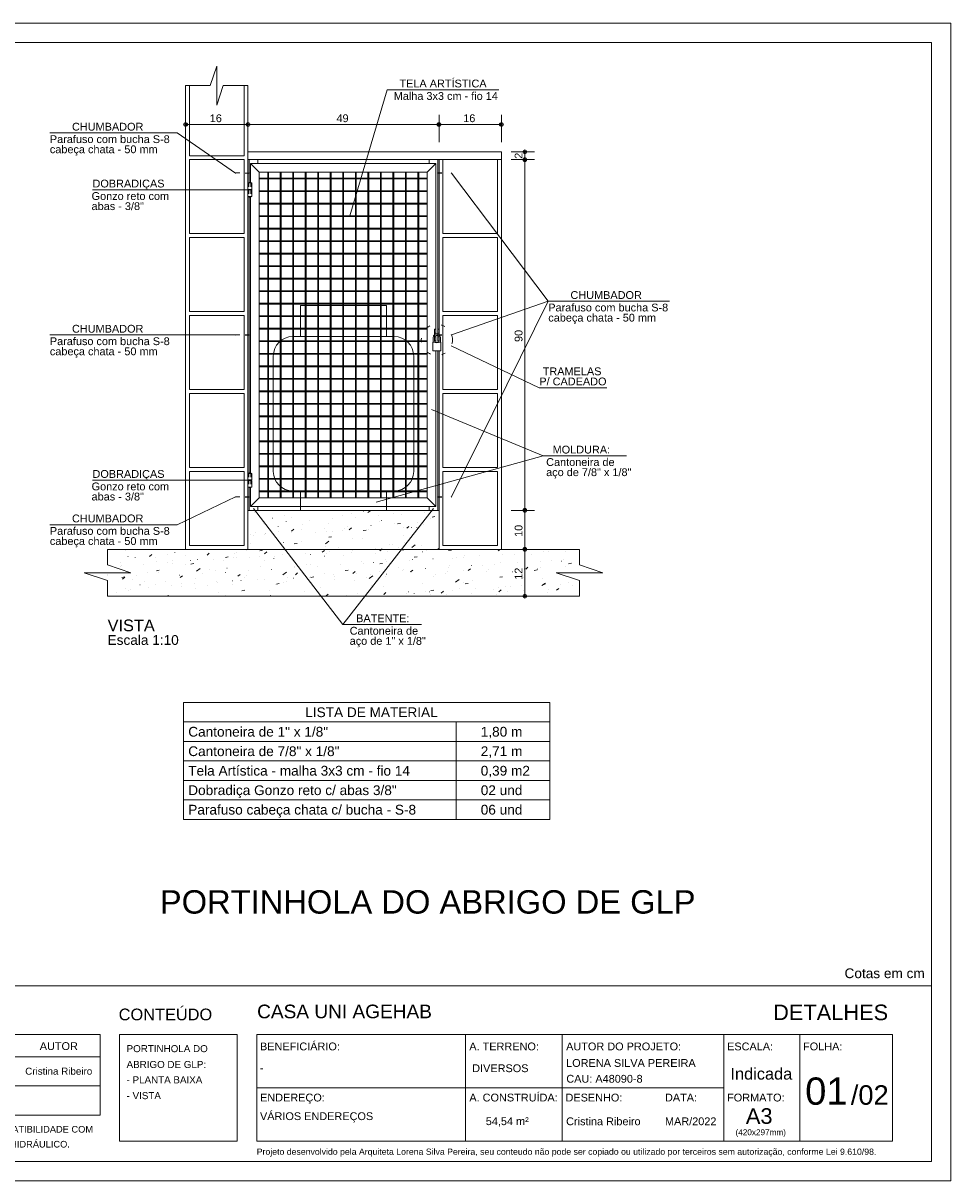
# Model space of a CAD drawing. Header units: millimetres. Extents: x 0 to 92, y 0 to 29.7.
# Tile 3 of 8: x 18.2 to 42, y 0 to 29.7. Entities that reach past the tile are written whole.
import ezdxf

# ---------------------------------------------------------------- set-up
doc = ezdxf.new("R2010")
doc.units = ezdxf.units.MM
for name, pattern in [('ESTILO_TQS_0001', [1, 0.7, -0.3]), ('ESTILO_TQS_0002', [0.4, 0.1, -0.3]), ('ESTILO_TQS_0004', [2, 0.5, -0.4, 0.1, -0.4, 0.1, -0.5])]:
    doc.linetypes.add(name, pattern=pattern)
doc.layers.get('0').update_dxf_attribs({"lineweight": 9})
for name, color, linetype, lineweight in [('201', 1, 'ESTILO_TQS_0001', 20), ('204', 7, 'Continuous', 20), ('205', 160, 'ESTILO_TQS_0004', 70), ('210', 8, 'ESTILO_TQS_0002', 9), ('221', 82, 'Continuous', 13), ('222', 160, 'Continuous', 60), ('229', 8, 'Continuous', 9), ('7', 9, 'Continuous', 5)]:
    doc.layers.add(name, color=color, linetype=linetype, lineweight=lineweight)
doc.styles.add('TQS_ARIAL', font='arial.ttf')

msp = doc.modelspace()

# ---------------------------------------------------------------- linework, layer by layer
at = {"linetype": 'Continuous'}
for p, q in [((22.67529, 28.1), (22.37529, 28.1)), ((22.37529, 16.2), (22.37529, 28.1)), ((23.67529, 28.1), (23.97529, 28.1)), ((23.97529, 26.4), (30.47529, 26.4)), ((23.97529, 26.2), (30.47529, 26.2)), ((28.87529, 26.2), (28.87529, 21.85)), ((28.87529, 26.2), (28.87529, 21.85)), ((30.47529, 26.4), (30.47529, 26.2)), ((30.47529, 26.2), (30.47529, 16.2)), ((28.87529, 21.29), (28.87529, 16.2)), ((28.87529, 21.29), (28.87529, 17.2)), ((23.97529, 17.2), (28.87529, 17.2)), ((32.47529, 16.2), (20.37529, 16.2)), ((20.37529, 15), (32.47529, 15)), ((22.318655, 12.271608), (31.718655, 12.271608)), ((22.318655, 12.271608), (22.318655, 9.271608)), ((31.718655, 12.271608), (31.718655, 9.271608)), ((22.318655, 11.771608), (31.718655, 11.771608)), ((29.318655, 11.771608), (29.318655, 9.271608)), ((22.318655, 11.271608), (31.718655, 11.271608)), ((22.318655, 10.771608), (31.718655, 10.771608)), ((22.318655, 10.271608), (31.718655, 10.271608)), ((22.318655, 10.271608), (28.56575, 10.271608)), ((22.318655, 9.771608), (31.718655, 9.771608)), ((22.318655, 9.271608), (31.718655, 9.271608))]:
    msp.add_line(p, q, dxfattribs=at)
msp.add_line((23.97529, 16.2), (23.97529, 28.1))
for points in [[(23.67529, 28.1), (23.341956, 28.1), (23.17529, 27.6), (23.17529, 28.6), (23.008623, 28.1), (22.67529, 28.1)], [(20.37529, 16.2), (20.37529, 15.799999), (20.97529, 15.6), (19.77529, 15.6), (20.37529, 15.4), (20.37529, 15)], [(32.47529, 16.2), (32.47529, 15.799999), (33.07529, 15.6), (31.87529, 15.6), (32.47529, 15.4), (32.47529, 15)]]:
    msp.add_lwpolyline(points, dxfattribs=at)
at = {"layer": '201', "linetype": 'Continuous'}
msp.add_line((1, 5), (41.5, 5), dxfattribs=at)
for points in [[(0, 0), (42, 0), (42, 29.7), (0, 29.7), (0, 0)], [(1, 29.2), (41.5, 29.2), (41.5, 5), (1, 5), (1, 29.2)], [(1, 0.5), (41.5, 0.5), (41.5, 29.2), (1, 29.2), (1, 0.5)]]:
    msp.add_lwpolyline(points, dxfattribs=at)
at = {"layer": '204', "linetype": 'Continuous'}
for p, q in [((10.182245, 3.7523), (20.183732, 3.7523)), ((20.183732, 3.7523), (20.183732, 1.687667)), ((20.683732, 3.7523), (23.7, 3.7523)), ((20.683732, 1.021476), (20.683732, 3.7523)), ((23.7, 3.7523), (23.7, 1.021476)), ((24.2, 3.7523), (40.5, 3.7523)), ((24.2, 1.021476), (24.2, 3.7523)), ((29.550147, 1.021476), (29.550147, 3.7523)), ((32.033243, 3.7523), (32.033243, 1.021476)), ((36.177056, 1.021476), (36.177056, 3.7523)), ((38.127218, 1.021476), (38.127218, 3.7523)), ((40.5, 1.021476), (40.5, 3.7523)), ((10.182245, 3.181736), (20.183732, 3.181736)), ((10.182245, 2.434702), (20.183732, 2.434702)), ((24.2, 2.386888), (36.177056, 2.386888)), ((20.183732, 1.687667), (10.182245, 1.687667)), ((23.7, 1.021476), (20.683732, 1.021476)), ((24.2, 1.021476), (40.5, 1.021476))]:
    msp.add_line(p, q, dxfattribs=at)
at = {"layer": '210', "linetype": 'ESTILO_TQS_0002'}
for p, q in [((23.653485, 25.855), (23.663283, 25.860657)), ((24.00704, 25.855), (23.653485, 25.855)), ((23.653485, 25.855), (23.663283, 25.849343)), ((23.663283, 25.860657), (24.00704, 25.860657)), ((24.00704, 25.849343), (23.663283, 25.849343)), ((28.84354, 25.860657), (29.187297, 25.860657)), ((28.84354, 25.855), (29.197095, 25.855)), ((28.84354, 25.849343), (29.187297, 25.849343)), ((29.187297, 25.860657), (29.197095, 25.855)), ((29.187297, 25.849343), (29.197095, 25.855)), ((24.00029, 25.6), (24.00029, 25.43)), ((24.05029, 25.6), (24.05029, 25.43)), ((24.00029, 25.42), (24.00029, 25.25)), ((24.05029, 25.42), (24.05029, 25.25)), ((23.653485, 21.7), (23.663283, 21.705657)), ((24.00704, 21.7), (23.653485, 21.7)), ((23.653485, 21.7), (23.663283, 21.694343)), ((23.663283, 21.705657), (24.00704, 21.705657)), ((24.00704, 21.694343), (23.663283, 21.694343)), ((28.84354, 21.705657), (29.187297, 21.705657)), ((28.84354, 21.7), (29.197095, 21.7)), ((28.84354, 21.694343), (29.187297, 21.694343)), ((29.187297, 21.705657), (29.197095, 21.7)), ((29.187297, 21.694343), (29.197095, 21.7)), ((24.00029, 18.15), (24.00029, 17.98)), ((24.05029, 18.15), (24.05029, 17.98)), ((24.00029, 17.97), (24.00029, 17.8)), ((24.05029, 17.97), (24.05029, 17.8)), ((23.653485, 17.545), (23.663283, 17.550657)), ((24.00704, 17.545), (23.653485, 17.545)), ((23.653485, 17.545), (23.663283, 17.539343)), ((23.663283, 17.550657), (24.00704, 17.550657)), ((24.00704, 17.539343), (23.663283, 17.539343)), ((28.84354, 17.550657), (29.187297, 17.550657)), ((28.84354, 17.545), (29.197095, 17.545)), ((28.84354, 17.539343), (29.187297, 17.539343)), ((29.187297, 17.550657), (29.197095, 17.545)), ((29.187297, 17.539343), (29.197095, 17.545))]:
    msp.add_line(p, q, dxfattribs=at)
msp.add_circle((28.820168, 21.573955), 0.4, dxfattribs=at)
at = {"layer": '221', "linetype": 'Continuous'}
for p, q in [((26.58954, 24.76), (27.547726, 27.991426)), ((27.547726, 27.991426), (30.412851, 27.991426)), ((28.87529, 26.65), (28.87529, 27.35)), ((30.47529, 26.65), (30.47529, 27.35)), ((22.37529, 27.1), (23.97529, 27.1)), ((23.97529, 27.1), (28.87529, 27.1)), ((28.87529, 27.1), (30.47529, 27.1)), ((18.894525, 26.883529), (22.159604, 26.883529)), ((23.653485, 25.855), (22.159604, 26.883529)), ((30.72529, 26.4), (31.32529, 26.4)), ((30.72529, 26.2), (31.32529, 26.2)), ((31.07529, 26.2), (31.07529, 26.4)), ((31.07529, 17.2), (31.07529, 26.2)), ((29.197095, 25.855), (31.677013, 22.564553)), ((19.987925, 25.425), (24.02529, 25.425)), ((31.677013, 22.564553), (29.197095, 21.7)), ((29.197095, 17.545), (31.677013, 22.564553)), ((31.677013, 22.564553), (34.788048, 22.564553)), ((18.894525, 21.7), (23.653485, 21.7)), ((29.188919, 21.418963), (31.446798, 20.347716)), ((31.446798, 20.347716), (33.175513, 20.347716)), ((28.682415, 19.788555), (31.548989, 18.59984)), ((31.548989, 18.59984), (27.260584, 17.411125)), ((31.548989, 18.59984), (33.68634, 18.59984)), ((19.987925, 17.975), (24.02529, 17.975)), ((22.159604, 16.833458), (23.653485, 17.545)), ((24.118165, 17.25), (26.404766, 14.271939)), ((26.404766, 14.271939), (28.732415, 17.25)), ((30.72529, 17.2), (31.32529, 17.2)), ((31.07529, 16.2), (31.07529, 17.2)), ((18.894525, 16.833458), (22.159604, 16.833458)), ((31.07529, 15), (31.07529, 16.2)), ((28.427321, 14.271939), (26.404766, 14.271939))]:
    msp.add_line(p, q, dxfattribs=at)
for centre, radius in [((22.37529, 27.1), 0.0496), ((22.37529, 27.1), 0.0248), ((23.97529, 27.1), 0.0496), ((23.97529, 27.1), 0.0496), ((23.97529, 27.1), 0.0248), ((23.97529, 27.1), 0.0248), ((28.87529, 27.1), 0.0496), ((28.87529, 27.1), 0.0496), ((28.87529, 27.1), 0.0248), ((28.87529, 27.1), 0.0248), ((30.47529, 27.1), 0.0496), ((30.47529, 27.1), 0.0248), ((31.07529, 26.4), 0.0496), ((31.07529, 26.2), 0.0496), ((31.07529, 26.2), 0.0496), ((31.07529, 26.4), 0.0248), ((31.07529, 26.2), 0.0248), ((31.07529, 26.2), 0.0248), ((31.07529, 17.2), 0.0496), ((31.07529, 17.2), 0.0496), ((31.07529, 17.2), 0.0248), ((31.07529, 17.2), 0.0248), ((31.07529, 16.2), 0.0496), ((31.07529, 16.2), 0.0496), ((31.07529, 16.2), 0.0248), ((31.07529, 16.2), 0.0248), ((31.07529, 15), 0.0496), ((31.07529, 15), 0.0248)]:
    msp.add_circle(centre, radius, dxfattribs=at)
at = {"layer": '229', "linetype": 'Continuous'}
for p, q in [((23.97529, 26.2), (23.97529, 17.2)), ((24.00704, 26.2), (24.00704, 25.61)), ((24.22929, 26.2), (24.22929, 26.1)), ((28.62129, 26.2), (28.62129, 26.1)), ((28.84354, 26.2), (28.84354, 21.55)), ((28.79354, 26.1), (24.04354, 26.1)), ((24.04354, 26.1), (24.26579, 25.87775)), ((24.04354, 26.1), (24.04354, 25.61)), ((24.26579, 25.87775), (24.26579, 17.52225)), ((28.57129, 25.87775), (24.26579, 25.87775)), ((24.48204, 25.87775), (24.48204, 17.52225)), ((24.50304, 25.87775), (24.50304, 17.52225)), ((24.80304, 25.87775), (24.80304, 17.52225)), ((24.82404, 25.87775), (24.82404, 17.52225)), ((25.12404, 25.87775), (25.12404, 17.52225)), ((25.14504, 25.87775), (25.14504, 17.52225)), ((25.44504, 25.87775), (25.44504, 17.52225)), ((25.46604, 25.87775), (25.46604, 17.52225)), ((25.76604, 25.87775), (25.76604, 17.52225)), ((25.78704, 25.87775), (25.78704, 17.52225)), ((26.08704, 25.87775), (26.08704, 17.52225)), ((26.10804, 25.87775), (26.10804, 17.52225)), ((26.40804, 25.87775), (26.40804, 17.52225)), ((26.42904, 25.87775), (26.42904, 17.52225)), ((26.72904, 25.87775), (26.72904, 17.52225)), ((26.75004, 25.87775), (26.75004, 17.52225)), ((27.05004, 25.87775), (27.05004, 17.52225)), ((27.07104, 25.87775), (27.07104, 17.52225)), ((27.37104, 25.87775), (27.37104, 17.52225)), ((27.39204, 25.87775), (27.39204, 17.52225)), ((27.69204, 25.87775), (27.69204, 17.52225)), ((27.71304, 25.87775), (27.71304, 17.52225)), ((28.01304, 25.87775), (28.01304, 17.52225)), ((28.03404, 25.87775), (28.03404, 17.52225)), ((28.33404, 25.87775), (28.33404, 17.52225)), ((28.35504, 25.87775), (28.35504, 17.52225)), ((28.57129, 25.87775), (28.79354, 26.1)), ((28.57129, 25.87775), (28.57129, 17.52225)), ((28.79354, 26.1), (28.79354, 21.55)), ((24.07529, 25.6), (23.97529, 25.6)), ((23.97529, 25.6), (23.97529, 25.43)), ((24.00029, 25.61), (24.00029, 25.6)), ((24.00029, 25.61), (24.05029, 25.61)), ((24.05029, 25.61), (24.05029, 25.6)), ((24.07529, 25.6), (24.07529, 25.43)), ((24.26579, 25.723), (28.57129, 25.723)), ((24.26579, 25.702), (28.57129, 25.702)), ((23.97529, 25.43), (24.07529, 25.43)), ((24.07529, 25.42), (23.97529, 25.42)), ((23.97529, 25.42), (23.97529, 25.25)), ((24.07529, 25.25), (23.97529, 25.25)), ((24.00029, 25.43), (24.00029, 25.42)), ((24.00029, 25.25), (24.00029, 25.24)), ((24.05029, 25.43), (24.05029, 25.42)), ((24.05029, 25.25), (24.05029, 25.24)), ((24.07529, 25.42), (24.07529, 25.25)), ((24.26579, 25.402), (28.57129, 25.402)), ((24.26579, 25.381), (28.57129, 25.381)), ((24.00029, 25.24), (24.05029, 25.24)), ((24.00704, 25.24), (24.00704, 18.16)), ((24.04354, 25.24), (24.04354, 18.16)), ((24.26579, 25.081), (28.57129, 25.081)), ((24.26579, 25.06), (28.57129, 25.06)), ((24.26579, 24.76), (28.57129, 24.76)), ((24.26579, 24.739), (28.57129, 24.739)), ((24.26579, 24.439), (28.57129, 24.439)), ((24.26579, 24.418), (28.57129, 24.418)), ((24.26579, 24.118), (28.57129, 24.118)), ((24.26579, 24.097), (28.57129, 24.097)), ((24.26579, 23.797), (28.57129, 23.797)), ((24.26579, 23.776), (28.57129, 23.776)), ((24.26579, 23.476), (28.57129, 23.476)), ((24.26579, 23.455), (28.57129, 23.455)), ((24.26579, 23.155), (28.57129, 23.155)), ((24.26579, 23.134), (28.57129, 23.134)), ((24.26579, 22.834), (28.57129, 22.834)), ((24.26579, 22.813), (28.57129, 22.813)), ((24.26579, 22.513), (28.57129, 22.513)), ((24.26579, 22.492), (28.57129, 22.492)), ((24.26579, 22.192), (28.57129, 22.192)), ((24.26579, 22.171), (28.57129, 22.171)), ((24.26579, 21.871), (28.57129, 21.871)), ((24.26579, 21.85), (28.57129, 21.85)), ((24.26579, 21.55), (28.57129, 21.55)), ((24.26579, 21.529), (28.57129, 21.529)), ((28.72854, 21.52), (28.72854, 21.64)), ((28.76854, 21.55), (28.76854, 21.52)), ((28.86854, 21.55), (28.86854, 21.52)), ((28.90854, 21.52), (28.90854, 21.64)), ((24.26579, 21.229), (28.57129, 21.229)), ((24.26579, 21.208), (28.57129, 21.208)), ((28.79354, 21.29), (28.79354, 17.3)), ((28.84354, 21.29), (28.84354, 17.2)), ((24.26579, 20.908), (28.57129, 20.908)), ((24.26579, 20.887), (28.57129, 20.887)), ((24.26579, 20.587), (28.57129, 20.587)), ((24.26579, 20.566), (28.57129, 20.566)), ((24.26579, 20.266), (28.57129, 20.266)), ((24.26579, 20.245), (28.57129, 20.245)), ((24.26579, 19.945), (28.57129, 19.945)), ((24.26579, 19.924), (28.57129, 19.924)), ((24.26579, 19.624), (28.57129, 19.624)), ((24.26579, 19.603), (28.57129, 19.603)), ((24.26579, 19.303), (28.57129, 19.303)), ((24.26579, 19.282), (28.57129, 19.282)), ((24.26579, 18.982), (28.57129, 18.982)), ((24.26579, 18.961), (28.57129, 18.961)), ((24.26579, 18.661), (28.57129, 18.661)), ((24.26579, 18.64), (28.57129, 18.64)), ((24.07529, 18.15), (23.97529, 18.15)), ((23.97529, 18.15), (23.97529, 17.98)), ((24.00029, 18.16), (24.00029, 18.15)), ((24.00029, 18.16), (24.05029, 18.16)), ((24.05029, 18.16), (24.05029, 18.15)), ((24.07529, 18.15), (24.07529, 17.98)), ((24.26579, 18.34), (28.57129, 18.34)), ((24.26579, 18.319), (28.57129, 18.319)), ((23.97529, 17.98), (24.07529, 17.98)), ((24.07529, 17.97), (23.97529, 17.97)), ((23.97529, 17.97), (23.97529, 17.8)), ((24.00029, 17.98), (24.00029, 17.97)), ((24.05029, 17.98), (24.05029, 17.97)), ((24.07529, 17.97), (24.07529, 17.8)), ((24.26579, 18.019), (28.57129, 18.019)), ((24.26579, 17.998), (28.57129, 17.998)), ((24.07529, 17.8), (23.97529, 17.8)), ((24.00029, 17.8), (24.00029, 17.79)), ((24.00029, 17.79), (24.05029, 17.79)), ((24.00704, 17.79), (24.00704, 17.2)), ((24.04354, 17.79), (24.04354, 17.3)), ((24.05029, 17.8), (24.05029, 17.79)), ((24.26579, 17.698), (28.57129, 17.698)), ((24.26579, 17.677), (28.57129, 17.677)), ((24.26579, 17.52225), (24.04354, 17.3)), ((24.04354, 17.3), (28.79354, 17.3)), ((24.22929, 17.3), (24.22929, 17.2)), ((24.26579, 17.52225), (28.57129, 17.52225)), ((28.57129, 17.52225), (28.79354, 17.3)), ((28.62129, 17.3), (28.62129, 17.2))]:
    msp.add_line(p, q, dxfattribs=at)
at = {"layer": '229', "linetype": 'ESTILO_TQS_0002'}
for p, q in [((28.76179, 21.75), (28.79354, 21.75)), ((28.84354, 21.75), (28.87529, 21.75)), ((28.76179, 21.65), (28.79354, 21.65)), ((28.84354, 21.65), (28.87529, 21.65))]:
    msp.add_line(p, q, dxfattribs=at)
at = {"layer": '229', "linetype": 'Continuous'}
for points in [[(24.00704, 25.849343), (24.01104, 25.849343), (24.01104, 25.860657), (24.00704, 25.860657), (24.00704, 25.849343)], [(28.84354, 25.849343), (28.83954, 25.849343), (28.83954, 25.860657), (28.84354, 25.860657), (28.84354, 25.849343)], [(24.00704, 21.694343), (24.01104, 21.694343), (24.01104, 21.705657), (24.00704, 21.705657), (24.00704, 21.694343)], [(28.79354, 21.85), (28.79354, 21.55), (28.76179, 21.55), (28.76179, 21.85), (28.79354, 21.85)], [(28.84354, 21.694343), (28.83954, 21.694343), (28.83954, 21.705657), (28.84354, 21.705657), (28.84354, 21.694343)], [(28.87529, 21.85), (28.87529, 21.55), (28.84354, 21.55), (28.84354, 21.85), (28.87529, 21.85)], [(28.71854, 21.29), (28.91854, 21.29), (28.91854, 21.52), (28.71854, 21.52), (28.71854, 21.29)], [(24.00704, 17.539343), (24.01104, 17.539343), (24.01104, 17.550657), (24.00704, 17.550657), (24.00704, 17.539343)], [(28.84354, 17.539343), (28.83954, 17.539343), (28.83954, 17.550657), (28.84354, 17.550657), (28.84354, 17.539343)]]:
    msp.add_lwpolyline(points, dxfattribs=at)
for centre, radius, start, end in [((28.81854, 21.64), 0.09, 129.091122, 180), ((28.81854, 21.64), 0.09, 73.87238, 106.12762), ((28.81854, 21.64), 0.05, 60, 120), ((28.81854, 21.64), 0.09, 0, 50.908878), ((28.81854, 21.7125), 0.2125, 244.942385, 295.057615)]:
    msp.add_arc(centre, radius, start, end, dxfattribs=at)
at = {"layer": '7', "linetype": 'Continuous'}
for p, q in [((25.32529, 22.46), (27.52529, 22.46)), ((25.32529, 21.66), (25.32529, 22.46)), ((27.52529, 21.66), (27.52529, 22.46)), ((25.12529, 21.66), (27.72529, 21.66)), ((24.62529, 18.2), (24.62529, 21.16)), ((28.22529, 18.2), (28.22529, 21.16)), ((25.12529, 17.7), (27.72529, 17.7)), ((25.32529, 17.7), (27.52529, 17.7)), ((25.32529, 17.2), (25.32529, 17.7)), ((27.52529, 17.2), (27.52529, 17.7)), ((23.97529, 17.167339), (23.97529, 17.167339)), ((23.97529, 17.167339), (23.97529, 17.167339)), ((23.97529, 17.167339), (23.97529, 17.167339)), ((23.97529, 17.096583), (23.97529, 17.096583)), ((23.97529, 17.046537), (23.97529, 17.046537)), ((23.97529, 16.933441), (23.97529, 16.933441)), ((24.149214, 17.156098), (24.149377, 17.157337)), ((24.45709, 17.188375), (24.458338, 17.188429)), ((24.607734, 17.002814), (24.608954, 17.003085)), ((24.736113, 17.194426), (24.76479, 17.2)), ((24.912826, 17.070452), (24.914047, 17.070722)), ((25.10114, 17.011736), (25.101303, 17.012976)), ((25.32529, 17.2), (27.52529, 17.2)), ((25.547624, 16.948399), (25.548385, 16.94939)), ((26.139006, 16.986673), (26.139767, 16.987664)), ((26.404121, 17.075584), (26.404284, 17.076824)), ((26.636025, 17.109598), (26.637246, 17.109869)), ((26.730387, 17.024946), (26.731148, 17.025938)), ((26.941118, 17.177235), (26.942338, 17.177506)), ((27.050948, 17.142401), (27.129693, 17.2)), ((27.321769, 17.06322), (27.32253, 17.064212)), ((27.401234, 16.936363), (27.402454, 16.936634)), ((27.705879, 17.130138), (27.706042, 17.131377)), ((27.913151, 17.101494), (27.913912, 17.102486)), ((28.504532, 17.139768), (28.505293, 17.14076)), ((28.657805, 16.985776), (28.657968, 16.987016)), ((28.695857, 17.025328), (28.769479, 17.039638)), ((23.97529, 16.862605), (23.97529, 16.862605)), ((23.97529, 16.862605), (23.97529, 16.862605)), ((23.97529, 16.862605), (23.97529, 16.862605)), ((24.364861, 16.871851), (24.365622, 16.872843)), ((24.748372, 16.790514), (24.748535, 16.791754)), ((24.764102, 16.659723), (24.764863, 16.660715)), ((24.956242, 16.910125), (24.957003, 16.911117)), ((25.092888, 16.668224), (25.150341, 16.716433)), ((25.355484, 16.697997), (25.356245, 16.698988)), ((25.372942, 16.829579), (25.374163, 16.82985)), ((25.698585, 16.63314), (25.698748, 16.634379)), ((25.946865, 16.73627), (25.947626, 16.737262)), ((26.000725, 16.670464), (26.001974, 16.670519)), ((26.051353, 16.854362), (26.051516, 16.855602)), ((26.144252, 16.657697), (26.145473, 16.657968)), ((26.406588, 16.688184), (26.407837, 16.688239)), ((26.449345, 16.725335), (26.450565, 16.725605)), ((26.538247, 16.774544), (26.539008, 16.775536)), ((26.569818, 16.704523), (26.627271, 16.752732)), ((26.928928, 16.681872), (27.00255, 16.696182)), ((27.000342, 16.687693), (27.000505, 16.688933)), ((27.053472, 16.716428), (27.054721, 16.716483)), ((27.129629, 16.812818), (27.13039, 16.81381)), ((27.35311, 16.908916), (27.353273, 16.910155)), ((27.72101, 16.851092), (27.721771, 16.852084)), ((27.812392, 16.8536), (27.886014, 16.86791)), ((27.971347, 16.756503), (27.972596, 16.756558)), ((28.046748, 16.740821), (28.104201, 16.78903)), ((28.172544, 16.764481), (28.173764, 16.764751)), ((28.305036, 16.764554), (28.305199, 16.765794)), ((28.312392, 16.889366), (28.313153, 16.890357)), ((28.377211, 16.774224), (28.37846, 16.774278)), ((28.477636, 16.832118), (28.478857, 16.832389)), ((23.97529, 16.605312), (23.97529, 16.605312)), ((23.97529, 16.582032), (23.97529, 16.582032)), ((23.97529, 16.582032), (23.97529, 16.582032)), ((23.97529, 16.582032), (23.97529, 16.582032)), ((23.97529, 16.519727), (23.97529, 16.519727)), ((23.97529, 16.519727), (23.97529, 16.519727)), ((23.97529, 16.519727), (23.97529, 16.519727)), ((23.97529, 16.364153), (23.97529, 16.364153)), ((23.97529, 16.364153), (23.97529, 16.364153)), ((24.030102, 16.584425), (24.031351, 16.584479)), ((24.042835, 16.34807), (24.042999, 16.349309)), ((24.115961, 16.550913), (24.117182, 16.551184)), ((24.17272, 16.621449), (24.173481, 16.622441)), ((24.395604, 16.569292), (24.395767, 16.570531)), ((24.421054, 16.618551), (24.422274, 16.618821)), ((24.435965, 16.602145), (24.437214, 16.6022)), ((24.88117, 16.377678), (24.88239, 16.377949)), ((25.082849, 16.630389), (25.084098, 16.630443)), ((25.161999, 16.338415), (25.235621, 16.352726)), ((25.345816, 16.411918), (25.34598, 16.413157)), ((25.961332, 16.345384), (26.052133, 16.411802)), ((26.045463, 16.510143), (26.119085, 16.524454)), ((26.647574, 16.466471), (26.647737, 16.467711)), ((26.909461, 16.484462), (26.910681, 16.484733)), ((27.952268, 16.543332), (27.952431, 16.544571)), ((27.985864, 16.380217), (27.987084, 16.380488)), ((20.37529, 16.067121), (20.37529, 16.067121)), ((20.37529, 16.067121), (20.37529, 16.067121)), ((20.37529, 16.064504), (20.37529, 16.064504)), ((20.37529, 16.064504), (20.37529, 16.064504)), ((20.824587, 16.164111), (20.825807, 16.164381)), ((21.449587, 16.017118), (21.507041, 16.065327)), ((21.90099, 16.059866), (21.90221, 16.060137)), ((22.098456, 16.115504), (22.099217, 16.116496)), ((22.385373, 16.049987), (22.385536, 16.051226)), ((22.926518, 16.053416), (22.983971, 16.101625)), ((23.624188, 16.099012), (23.625409, 16.099283)), ((23.690067, 16.126848), (23.69023, 16.128087)), ((23.929281, 16.16665), (23.930501, 16.16692)), ((24.023342, 16.2), (24.023342, 16.2)), ((24.023342, 16.2), (24.023342, 16.2)), ((24.023342, 16.2), (24.023342, 16.2)), ((24.079714, 16.2), (24.079714, 16.2)), ((24.079714, 16.2), (24.079714, 16.2)), ((24.278534, 16.166687), (24.352156, 16.180998)), ((24.346985, 16.2), (24.346985, 16.2)), ((24.346985, 16.2), (24.346985, 16.2)), ((24.346985, 16.2), (24.346985, 16.2)), ((24.403448, 16.089715), (24.460901, 16.137924)), ((24.411344, 16.2), (24.411344, 16.2)), ((24.411344, 16.2), (24.411344, 16.2)), ((24.449914, 16.2), (24.449914, 16.2)), ((24.53488, 16.2), (24.53488, 16.2)), ((24.670629, 16.2), (24.670629, 16.2)), ((24.670629, 16.2), (24.670629, 16.2)), ((24.670629, 16.2), (24.670629, 16.2)), ((24.870757, 16.066289), (24.871518, 16.067281)), ((24.973357, 16.2), (24.973357, 16.2)), ((24.973357, 16.2), (24.973357, 16.2)), ((24.993048, 16.190696), (24.993211, 16.191935)), ((24.994273, 16.2), (24.994273, 16.2)), ((24.994273, 16.2), (24.994273, 16.2)), ((24.994273, 16.2), (24.994273, 16.2)), ((25.317917, 16.2), (25.317917, 16.2)), ((25.317917, 16.2), (25.317917, 16.2)), ((25.462139, 16.104563), (25.4629, 16.105555)), ((25.535371, 16.2), (25.535371, 16.2)), ((25.535371, 16.2), (25.535371, 16.2)), ((25.573737, 16.066514), (25.574986, 16.066569)), ((25.626335, 16.2), (25.626335, 16.2)), ((25.626335, 16.2), (25.626335, 16.2)), ((25.626335, 16.2), (25.626335, 16.2)), ((25.641561, 16.2), (25.641561, 16.2)), ((25.641561, 16.2), (25.641561, 16.2)), ((25.65248, 16.205796), (25.6537, 16.206067)), ((25.762575, 16.2), (25.762575, 16.2)), ((25.880378, 16.126014), (25.937831, 16.174223)), ((25.957572, 16.273434), (25.958793, 16.273704)), ((25.965205, 16.2), (25.965205, 16.2)), ((25.965205, 16.2), (25.965205, 16.2)), ((25.968551, 16.2), (25.968551, 16.2)), ((25.979601, 16.084235), (25.980849, 16.084289)), ((26.053521, 16.142837), (26.054282, 16.143828)), ((26.097384, 16.2), (26.097384, 16.2)), ((26.097384, 16.2), (26.097384, 16.2)), ((26.288848, 16.2), (26.288848, 16.2)), ((26.294806, 16.245249), (26.294969, 16.246489)), ((26.612492, 16.2), (26.612492, 16.2)), ((26.626484, 16.112478), (26.627733, 16.112533)), ((26.644902, 16.18111), (26.645663, 16.182102)), ((26.659397, 16.2), (26.659397, 16.2)), ((26.659397, 16.2), (26.659397, 16.2)), ((26.936136, 16.2), (26.936136, 16.2)), ((27.172956, 16.2), (27.172956, 16.2)), ((27.172956, 16.2), (27.172956, 16.2)), ((27.172956, 16.2), (27.172956, 16.2)), ((27.22141, 16.2), (27.22141, 16.2)), ((27.236284, 16.219384), (27.237045, 16.220376)), ((27.246731, 16.100888), (27.246895, 16.102127)), ((27.25978, 16.2), (27.25978, 16.2)), ((27.357308, 16.162312), (27.402223, 16.2)), ((27.402223, 16.2), (27.414761, 16.210521)), ((27.54436, 16.152554), (27.545609, 16.152608)), ((27.583424, 16.2), (27.583424, 16.2)), ((27.583424, 16.2), (27.583424, 16.2)), ((27.583424, 16.2), (27.583424, 16.2)), ((27.5995, 16.32211), (27.599663, 16.323349)), ((27.680771, 16.31258), (27.681992, 16.312851)), ((27.783423, 16.2), (27.783423, 16.2)), ((27.827666, 16.257658), (27.828427, 16.25865)), ((27.907067, 16.2), (27.907067, 16.2)), ((27.907067, 16.2), (27.907067, 16.2)), ((27.907067, 16.2), (27.907067, 16.2)), ((27.950223, 16.170274), (27.951472, 16.170328)), ((28.103968, 16.2), (28.103968, 16.2)), ((28.175439, 16.252278), (28.26624, 16.318697)), ((28.230711, 16.2), (28.230711, 16.2)), ((28.230711, 16.2), (28.230711, 16.2)), ((28.230711, 16.2), (28.230711, 16.2)), ((28.345436, 16.2), (28.345436, 16.2)), ((28.419047, 16.295932), (28.419808, 16.296924)), ((28.44598, 16.139345), (28.4472, 16.139616)), ((28.549713, 16.164736), (28.549876, 16.165975)), ((28.554355, 16.2), (28.554355, 16.2)), ((28.554355, 16.2), (28.554355, 16.2)), ((28.554355, 16.2), (28.554355, 16.2)), ((28.597107, 16.198517), (28.598356, 16.198572)), ((28.631063, 16.2), (28.631063, 16.2)), ((28.631063, 16.2), (28.631063, 16.2)), ((28.631063, 16.2), (28.631063, 16.2)), ((28.719577, 16.2), (28.719577, 16.2)), ((28.719577, 16.2), (28.719577, 16.2)), ((28.719577, 16.2), (28.719577, 16.2)), ((28.834238, 16.198611), (28.835894, 16.2)), ((28.835894, 16.2), (28.87529, 16.233058)), ((29.121742, 16.169317), (29.195365, 16.183628)), ((30.389547, 16.159173), (30.445362, 16.2)), ((30.49389, 16.070201), (30.494651, 16.071193)), ((30.803396, 16.074928), (30.803559, 16.076167)), ((31.085272, 16.108475), (31.086033, 16.109466)), ((31.245581, 16.074247), (31.246802, 16.074517)), ((31.550674, 16.141884), (31.551894, 16.142155)), ((31.676654, 16.146749), (31.677415, 16.14774)), ((32.106377, 16.138776), (32.10654, 16.140015)), ((32.268035, 16.185022), (32.268796, 16.186014)), ((20.37529, 15.839545), (20.37529, 15.839545)), ((20.37529, 15.839545), (20.37529, 15.839545)), ((20.706583, 15.76644), (20.707344, 15.767432)), ((20.714616, 15.854361), (20.715865, 15.854415)), ((20.730847, 15.774212), (20.731011, 15.775451)), ((20.898723, 16.016842), (20.899484, 16.017834)), ((21.083616, 15.995434), (21.083779, 15.996673)), ((21.305498, 15.814531), (21.306259, 15.815523)), ((21.595897, 15.992229), (21.597117, 15.992499)), ((21.632492, 15.894436), (21.633741, 15.89449)), ((21.906316, 15.865102), (21.907077, 15.866094)), ((22.032605, 15.828765), (22.032768, 15.830004)), ((22.038355, 15.912156), (22.039604, 15.912211)), ((22.361105, 15.818994), (22.362326, 15.819264)), ((22.505231, 15.913194), (22.505992, 15.914186)), ((22.511605, 15.823231), (22.585228, 15.837542)), ((22.685239, 15.9404), (22.686488, 15.940454)), ((23.096612, 15.951468), (23.097373, 15.952459)), ((23.337299, 15.905626), (23.337462, 15.906865)), ((23.39507, 15.994959), (23.468692, 16.00927)), ((23.603115, 15.980475), (23.604363, 15.98053)), ((23.687994, 15.989741), (23.688755, 15.990733)), ((24.008978, 15.998195), (24.010227, 15.99825)), ((24.279376, 16.028015), (24.280137, 16.029007)), ((24.287512, 15.748252), (24.287675, 15.749491)), ((24.389397, 15.925777), (24.390617, 15.926048)), ((24.64028, 15.969474), (24.640443, 15.970713)), ((24.655862, 16.026439), (24.657111, 16.026494)), ((25.160707, 15.753895), (25.161927, 15.754166)), ((25.4658, 15.821533), (25.46702, 15.821803)), ((25.589269, 15.802805), (25.589432, 15.804044)), ((25.762837, 15.76401), (25.763598, 15.765002)), ((25.942037, 16.024027), (25.9422, 16.025267)), ((26.354219, 15.802284), (26.35498, 15.803276)), ((26.417688, 16.032561), (26.418909, 16.032832)), ((26.893963, 15.879666), (26.894126, 15.880905)), ((26.945601, 15.840558), (26.946361, 15.84155)), ((27.188998, 15.860679), (27.190219, 15.86095)), ((27.354814, 15.825861), (27.428436, 15.840172)), ((27.494091, 15.928316), (27.495311, 15.928587)), ((27.536982, 15.878832), (27.537743, 15.879824)), ((28.128364, 15.917106), (28.129125, 15.918097)), ((28.196944, 15.943514), (28.197107, 15.944753)), ((28.238278, 15.997589), (28.3119, 16.0119)), ((28.719745, 15.955379), (28.720506, 15.956371)), ((29.118987, 15.743251), (29.119748, 15.744243)), ((29.145933, 15.776845), (29.146097, 15.778084)), ((29.21729, 15.967463), (29.21851, 15.967733)), ((29.311127, 15.993653), (29.311888, 15.994645)), ((29.498702, 15.998067), (29.498865, 15.999307)), ((29.522382, 16.0351), (29.523603, 16.035371)), ((29.710368, 15.781525), (29.711129, 15.782517)), ((29.902509, 16.031927), (29.90327, 16.032919)), ((29.982498, 15.794228), (29.983719, 15.794498)), ((30.30175, 15.819799), (30.302511, 15.82079)), ((30.450628, 15.853706), (30.450791, 15.854945)), ((30.893132, 15.858073), (30.893893, 15.859064)), ((31.484513, 15.896346), (31.485274, 15.897338)), ((31.753609, 15.917554), (31.753772, 15.918793)), ((32.01079, 15.901012), (32.01201, 15.901282)), ((32.075895, 15.93462), (32.076656, 15.935612)), ((32.111365, 15.766646), (32.112614, 15.766701)), ((32.198022, 15.828491), (32.271644, 15.842802)), ((20.37529, 15.531807), (20.37529, 15.531807)), ((20.37529, 15.531807), (20.37529, 15.531807)), ((20.378079, 15.55299), (20.378242, 15.554229)), ((20.744677, 15.479775), (20.818299, 15.494086)), ((20.760147, 15.438609), (20.817601, 15.486818)), ((21.104124, 15.540328), (21.105345, 15.540598)), ((21.409217, 15.607965), (21.410437, 15.608236)), ((21.628141, 15.651503), (21.701763, 15.665814)), ((21.679836, 15.607543), (21.68, 15.608782)), ((22.214547, 15.534368), (22.215308, 15.535359)), ((22.237078, 15.474908), (22.294531, 15.523117)), ((22.631762, 15.463182), (22.631926, 15.464421)), ((22.657608, 15.641472), (22.748409, 15.70789)), ((22.805929, 15.572641), (22.80669, 15.573633)), ((22.984531, 15.684404), (22.984694, 15.685643)), ((23.132416, 15.647111), (23.133636, 15.647382)), ((23.397311, 15.610915), (23.398071, 15.611907)), ((23.437508, 15.714749), (23.438729, 15.715019)), ((23.714008, 15.511206), (23.771461, 15.559415)), ((23.897624, 15.473876), (23.898844, 15.474147)), ((23.934743, 15.52703), (23.934907, 15.528269)), ((23.988692, 15.649189), (23.989453, 15.650181)), ((24.580074, 15.687463), (24.580835, 15.688455)), ((24.871715, 15.548366), (24.962517, 15.614785)), ((24.979315, 15.475334), (24.980076, 15.476326)), ((25.14675, 15.462565), (25.147999, 15.462619)), ((25.171456, 15.725737), (25.172216, 15.726728)), ((25.190938, 15.547505), (25.248391, 15.595714)), ((25.236501, 15.581583), (25.236664, 15.582822)), ((25.552613, 15.480285), (25.553862, 15.480339)), ((25.570697, 15.513608), (25.571458, 15.5146)), ((25.587885, 15.482405), (25.661507, 15.496715)), ((25.925915, 15.58066), (25.927136, 15.580931)), ((26.162079, 15.551882), (26.162839, 15.552874)), ((26.199497, 15.508528), (26.200746, 15.508583)), ((26.471349, 15.654133), (26.544971, 15.668444)), ((26.541195, 15.658444), (26.541358, 15.659683)), ((26.667868, 15.583804), (26.725321, 15.632013)), ((26.75346, 15.590156), (26.754221, 15.591148)), ((27.002318, 15.476415), (27.003539, 15.476686)), ((27.085823, 15.455261), (27.176624, 15.521679)), ((27.117372, 15.548604), (27.118621, 15.548658)), ((27.344842, 15.62843), (27.345603, 15.629421)), ((27.491408, 15.50107), (27.491571, 15.502309)), ((27.523236, 15.566324), (27.524485, 15.566379)), ((27.844176, 15.722292), (27.844339, 15.723531)), ((27.936224, 15.666704), (27.936984, 15.667695)), ((27.954207, 15.687444), (27.955427, 15.687715)), ((28.144798, 15.620102), (28.202252, 15.668311)), ((28.170119, 15.594568), (28.171368, 15.594622)), ((28.527605, 15.704977), (28.528366, 15.705969)), ((28.725517, 15.515562), (28.726737, 15.515832)), ((28.793165, 15.555623), (28.793328, 15.556862)), ((29.03061, 15.583199), (29.03183, 15.58347)), ((29.087995, 15.634643), (29.089244, 15.634698)), ((29.493858, 15.652363), (29.495107, 15.652418)), ((29.621729, 15.656401), (29.679182, 15.70461)), ((30.097859, 15.632484), (30.098022, 15.633723)), ((30.140742, 15.680607), (30.141991, 15.680662)), ((30.431093, 15.485035), (30.504715, 15.499345)), ((30.753808, 15.622346), (30.755029, 15.622616)), ((31.048072, 15.47511), (31.048235, 15.476349)), ((31.058618, 15.720682), (31.059866, 15.720737)), ((31.058901, 15.689983), (31.060121, 15.690254)), ((31.098659, 15.6927), (31.156112, 15.740909)), ((31.314557, 15.656763), (31.388179, 15.671073)), ((31.40084, 15.696332), (31.401003, 15.697571)), ((31.464481, 15.738403), (31.46573, 15.738457)), ((31.519017, 15.449111), (31.520237, 15.449381)), ((20.37529, 15.407973), (20.37529, 15.407973)), ((20.37529, 15.378749), (20.37529, 15.378749)), ((20.37529, 15.378749), (20.37529, 15.378749)), ((20.37529, 15.378749), (20.37529, 15.378749)), ((20.37529, 15.334691), (20.37529, 15.334691)), ((20.37529, 15.334691), (20.37529, 15.334691)), ((20.37529, 15.254238), (20.37529, 15.254238)), ((20.37529, 15.254238), (20.37529, 15.254238)), ((20.37529, 15.254238), (20.37529, 15.254238)), ((20.822674, 15.185303), (20.823435, 15.186295)), ((20.917444, 15.156064), (20.918665, 15.156335)), ((20.9743, 15.165099), (20.974463, 15.166338)), ((21.014815, 15.435705), (21.015576, 15.436697)), ((21.205505, 15.290486), (21.206753, 15.290541)), ((21.327068, 15.386321), (21.327231, 15.38756)), ((21.421589, 15.233395), (21.42235, 15.234386)), ((21.611368, 15.308206), (21.612617, 15.308261)), ((21.869333, 15.367093), (21.870553, 15.367363)), ((22.022407, 15.283965), (22.023168, 15.284957)), ((22.258252, 15.33645), (22.2595, 15.336505)), ((22.278994, 15.24196), (22.279157, 15.243199)), ((22.613789, 15.322239), (22.614549, 15.323231)), ((22.640643, 15.19521), (22.641863, 15.195481)), ((22.945736, 15.262848), (22.946956, 15.263118)), ((23.176127, 15.376525), (23.177376, 15.37658)), ((23.20517, 15.360513), (23.205931, 15.361505)), ((23.581975, 15.305808), (23.582138, 15.307047)), ((23.581991, 15.394246), (23.583239, 15.3943)), ((23.796552, 15.398787), (23.797313, 15.399779)), ((23.820956, 15.138949), (23.894578, 15.153259)), ((24.228874, 15.422489), (24.230123, 15.422544)), ((24.387934, 15.437061), (24.388694, 15.438052)), ((24.668934, 15.301994), (24.670155, 15.302265)), ((24.70442, 15.310677), (24.778042, 15.324987)), ((24.883733, 15.360361), (24.883896, 15.3616)), ((24.974027, 15.369632), (24.975247, 15.369902)), ((25.835658, 15.216), (25.835822, 15.217239)), ((26.188427, 15.437222), (26.18859, 15.438461)), ((26.697226, 15.408778), (26.698446, 15.409049)), ((27.138639, 15.279848), (27.138803, 15.281087)), ((27.462434, 15.235543), (27.463654, 15.235814)), ((28.440397, 15.334401), (28.44056, 15.33564)), ((28.664164, 15.141579), (28.737786, 15.155889)), ((29.225642, 15.149817), (29.226403, 15.150809)), ((29.29993, 15.362156), (29.390732, 15.428574)), ((29.392323, 15.19004), (29.392486, 15.191279)), ((29.490725, 15.342327), (29.491946, 15.342597)), ((29.547628, 15.313307), (29.62125, 15.327617)), ((29.745091, 15.411262), (29.745254, 15.412501)), ((29.817024, 15.188091), (29.817785, 15.189083)), ((30.262036, 15.170445), (30.263256, 15.170715)), ((30.408406, 15.226365), (30.409166, 15.227357)), ((30.409219, 15.114191), (30.466672, 15.1624)), ((30.567128, 15.238082), (30.568349, 15.238353)), ((30.695304, 15.253888), (30.695467, 15.255127)), ((30.999787, 15.264639), (31.000548, 15.26563)), ((31.514038, 15.269051), (31.604839, 15.335469)), ((31.591169, 15.302913), (31.59193, 15.303904)), ((31.684377, 15.162696), (31.685626, 15.162751)), ((31.886149, 15.150489), (31.943602, 15.198698)), ((31.997061, 15.308441), (31.997224, 15.30968)), ((32.182551, 15.341186), (32.183311, 15.342178)), ((32.290327, 15.277229), (32.291547, 15.277499)), ((20.37529, 15.115676), (20.37529, 15.115676)), ((20.37529, 15.035871), (20.37529, 15.035871)), ((20.37529, 15.035871), (20.37529, 15.035871)), ((20.37529, 15.035871), (20.37529, 15.035871)), ((20.612352, 15.088427), (20.613572, 15.088697)), ((20.62892, 15), (20.62892, 15)), ((20.62892, 15), (20.62892, 15)), ((20.680486, 15), (20.680486, 15)), ((20.680486, 15), (20.680486, 15)), ((20.952564, 15), (20.952564, 15)), ((21.242499, 15), (21.242499, 15)), ((21.276208, 15), (21.276208, 15)), ((21.599852, 15), (21.599852, 15)), ((21.671105, 15), (21.671105, 15)), ((21.760106, 15), (21.760106, 15)), ((21.760106, 15), (21.760106, 15)), ((21.760106, 15), (21.760106, 15)), ((21.780641, 15), (21.780641, 15)), ((21.804513, 15), (21.804513, 15)), ((21.804513, 15), (21.804513, 15)), ((21.923496, 15), (21.923496, 15)), ((21.923496, 15), (21.923496, 15)), ((21.923496, 15), (21.923496, 15)), ((21.926226, 15.020737), (21.926389, 15.021977)), ((22.24714, 15), (22.24714, 15)), ((22.24714, 15), (22.24714, 15)), ((22.24714, 15), (22.24714, 15)), ((22.366526, 15), (22.366526, 15)), ((22.366526, 15), (22.366526, 15)), ((22.570783, 15), (22.570783, 15)), ((22.570783, 15), (22.570783, 15)), ((22.570783, 15), (22.570783, 15)), ((22.894427, 15), (22.894427, 15)), ((22.894427, 15), (22.894427, 15)), ((22.894427, 15), (22.894427, 15)), ((22.928539, 15), (22.928539, 15)), ((22.928539, 15), (22.928539, 15)), ((23.104776, 15), (23.104776, 15)), ((23.106127, 15), (23.106127, 15)), ((23.218071, 15), (23.218071, 15)), ((23.218071, 15), (23.218071, 15)), ((23.229207, 15.084586), (23.22937, 15.085825)), ((23.306726, 15), (23.306726, 15)), ((23.306726, 15), (23.306726, 15)), ((23.405851, 15.021976), (23.407072, 15.022246)), ((23.490552, 15), (23.490552, 15)), ((23.490552, 15), (23.490552, 15)), ((23.541715, 15), (23.541715, 15)), ((23.541715, 15), (23.541715, 15)), ((23.865359, 15), (23.865359, 15)), ((23.865359, 15), (23.865359, 15)), ((24.052565, 15), (24.052565, 15)), ((24.052565, 15), (24.052565, 15)), ((24.122034, 15), (24.122034, 15)), ((24.189002, 15), (24.189002, 15)), ((24.189002, 15), (24.189002, 15)), ((24.512646, 15), (24.512646, 15)), ((24.530964, 15.139139), (24.531127, 15.140378)), ((24.538447, 15), (24.558951, 15.017205)), ((24.614578, 15), (24.614578, 15)), ((24.614578, 15), (24.614578, 15)), ((24.83629, 15), (24.83629, 15)), ((24.853347, 15), (24.853347, 15)), ((24.853347, 15), (24.853347, 15)), ((25.159934, 15), (25.159934, 15)), ((25.176591, 15), (25.176591, 15)), ((25.176591, 15), (25.176591, 15)), ((25.434143, 15.128759), (25.435363, 15.12903)), ((25.483578, 15), (25.483578, 15)), ((25.738604, 15), (25.738604, 15)), ((25.738604, 15), (25.738604, 15)), ((25.807222, 15), (25.807222, 15)), ((25.807222, 15), (25.807222, 15)), ((25.807222, 15), (25.807222, 15)), ((25.972118, 15), (25.972118, 15)), ((25.978428, 15.005295), (26.035881, 15.053504)), ((26.130865, 15), (26.130865, 15)), ((26.130865, 15), (26.130865, 15)), ((26.130865, 15), (26.130865, 15)), ((26.300618, 15), (26.300618, 15)), ((26.300618, 15), (26.300618, 15)), ((26.399968, 15), (26.399968, 15)), ((26.454509, 15), (26.454509, 15)), ((26.454509, 15), (26.454509, 15)), ((26.454509, 15), (26.454509, 15)), ((26.463427, 15), (26.463427, 15)), ((26.510546, 15.024515), (26.511766, 15.024785)), ((26.778153, 15), (26.778153, 15)), ((26.778153, 15), (26.778153, 15)), ((26.785871, 15.058626), (26.786034, 15.059865)), ((26.862631, 15), (26.862631, 15)), ((26.862631, 15), (26.862631, 15)), ((27.101797, 15), (27.101797, 15)), ((27.101797, 15), (27.101797, 15)), ((27.405789, 15), (27.405789, 15)), ((27.424644, 15), (27.424644, 15)), ((27.425441, 15), (27.425441, 15)), ((27.425441, 15), (27.425441, 15)), ((27.451497, 15.034996), (27.452258, 15.035988)), ((27.455358, 15.041593), (27.512812, 15.089802)), ((27.749084, 15), (27.749084, 15)), ((27.749084, 15), (27.749084, 15)), ((27.935806, 15), (27.935806, 15)), ((27.946589, 15), (27.946589, 15)), ((27.946589, 15), (27.946589, 15)), ((27.946589, 15), (27.946589, 15)), ((27.958016, 15), (27.958016, 15)), ((27.958016, 15), (27.958016, 15)), ((27.958016, 15), (27.958016, 15)), ((27.986657, 15), (27.986657, 15)), ((28.042879, 15.07327), (28.04364, 15.074261)), ((28.072728, 15), (28.072728, 15)), ((28.087629, 15.113179), (28.087792, 15.114418)), ((28.233744, 15.063661), (28.234965, 15.063931)), ((28.396372, 15), (28.396372, 15)), ((28.538837, 15.131298), (28.540057, 15.131569)), ((28.54867, 15), (28.54867, 15)), ((28.634261, 15.111544), (28.635021, 15.112535)), ((28.661008, 15.030693), (28.662256, 15.030748)), ((28.720016, 15), (28.720016, 15)), ((28.804821, 15), (28.804821, 15)), ((28.839461, 15), (28.839461, 15)), ((28.932289, 15.077892), (28.989742, 15.126101)), ((29.04366, 15), (29.04366, 15)), ((29.066871, 15.048414), (29.06812, 15.048468)), ((29.110683, 15), (29.110683, 15)), ((29.367304, 15), (29.367304, 15)), ((29.367304, 15), (29.367304, 15)), ((29.367304, 15), (29.367304, 15)), ((29.493209, 15), (29.493209, 15)), ((29.493209, 15), (29.493209, 15)), ((29.493209, 15), (29.493209, 15)), ((29.672696, 15), (29.672696, 15)), ((29.690947, 15), (29.690947, 15)), ((29.690947, 15), (29.690947, 15)), ((29.690947, 15), (29.690947, 15)), ((29.713755, 15.076657), (29.715003, 15.076712)), ((30.014591, 15), (30.014591, 15)), ((30.014591, 15), (30.014591, 15)), ((30.014591, 15), (30.014591, 15)), ((30.23471, 15), (30.23471, 15)), ((30.273132, 15), (30.273132, 15)), ((30.338235, 15), (30.338235, 15)), ((30.338235, 15), (30.338235, 15)), ((30.342536, 15.032666), (30.342699, 15.033905)), ((30.63163, 15.116733), (30.632879, 15.116787)), ((30.661879, 15), (30.661879, 15)), ((30.661879, 15), (30.661879, 15)), ((31.037493, 15.134453), (31.038742, 15.134507)), ((31.309166, 15), (31.309166, 15)), ((31.309166, 15), (31.309166, 15)), ((31.358736, 15), (31.358736, 15)), ((31.63281, 15), (31.63281, 15)), ((31.644293, 15.087219), (31.644456, 15.088458)), ((31.706803, 15), (31.706803, 15)), ((31.920749, 15), (31.920749, 15)), ((31.956454, 15), (31.956454, 15)), ((32.280098, 15), (32.280098, 15))]:
    msp.add_line(p, q, dxfattribs=at)
for points in [[(22.47529, 28.1), (22.47529, 26.3), (23.87529, 26.3), (23.87529, 28.1)], [(23.87529, 26.2), (23.87529, 24.3), (22.47529, 24.3), (22.47529, 26.2), (23.87529, 26.2)], [(30.37529, 26.2), (30.37529, 24.3), (28.97529, 24.3), (28.97529, 26.2), (30.37529, 26.2)], [(23.87529, 24.2), (23.87529, 22.3), (22.47529, 22.3), (22.47529, 24.2), (23.87529, 24.2)], [(30.37529, 24.2), (30.37529, 22.3), (28.97529, 22.3), (28.97529, 24.2), (30.37529, 24.2)], [(23.87529, 22.2), (23.87529, 20.3), (22.47529, 20.3), (22.47529, 22.2), (23.87529, 22.2)], [(30.37529, 22.2), (30.37529, 20.3), (28.97529, 20.3), (28.97529, 22.2), (30.37529, 22.2)], [(23.87529, 20.2), (23.87529, 18.3), (22.47529, 18.3), (22.47529, 20.2), (23.87529, 20.2)], [(30.37529, 20.2), (30.37529, 18.3), (28.97529, 18.3), (28.97529, 20.2), (30.37529, 20.2)], [(23.87529, 18.2), (23.87529, 16.3), (22.47529, 16.3), (22.47529, 18.2), (23.87529, 18.2)], [(30.37529, 18.2), (30.37529, 16.3), (28.97529, 16.3), (28.97529, 18.2), (30.37529, 18.2)]]:
    msp.add_lwpolyline(points, dxfattribs=at)
for centre, start, end in [((25.12529, 21.16), 90, 180), ((27.72529, 21.16), 0, 90), ((25.12529, 18.2), 180, 270), ((27.72529, 18.2), 270, 0)]:
    msp.add_arc(centre, 0.5, start, end, dxfattribs=at)

# ---------------------------------------------------------------- texts
at = {"linetype": 'Continuous', "style": 'TQS_ARIAL'}
for s, p in [('Escala 1:10', (20.37529, 13.75)), ('LISTA DE MATERIAL', (25.445025, 11.896608)), ('Cantoneira de 1" x 1/8"', (22.443655, 11.396608)), ('1,80 m', (29.94476, 11.396608)), ('Cantoneira de 7/8" x 1/8"', (22.443655, 10.896608)), ('2,71 m', (29.94476, 10.896608)), ('Tela Artística - malha 3x3 cm - fio 14', (22.443655, 10.396608)), ('0,39 m2', (29.94476, 10.396608)), ('Dobradiça Gonzo reto c/ abas 3/8"', (22.443655, 9.896608)), ('02 und', (29.94476, 9.896608)), ('Parafuso cabeça chata c/ bucha - S-8 ', (22.443655, 9.396608)), ('06 und', (29.94476, 9.396608)), ('Cotas em cm', (39.274158, 5.2))]:
    msp.add_text(s, height=0.25, dxfattribs=at).set_placement(p)
at = {"layer": '204', "linetype": 'Continuous', "style": 'TQS_ARIAL'}
for s, height, p in [('CONTEÚDO', 0.3, (20.66001, 4.118712)), ('BENEFICIÁRIO:', 0.2, (24.283442, 3.348022)), ('AUTOR', 0.2, (18.635436, 3.356724)), ('PORTINHOLA DO', 0.18, (20.862381, 3.301727)), ('A. TERRENO:', 0.2, (29.6512, 3.348022)), ('AUTOR DO PROJETO:', 0.2, (32.134296, 3.348022)), ('ESCALA:', 0.2, (36.262011, 3.348022)), ('FOLHA:', 0.2, (38.21032, 3.348022)), ('ABRIGO DE GLP:', 0.18, (20.862381, 2.895961)), ('DIVERSOS', 0.2, (29.725763, 2.788871)), ('LORENA SILVA PEREIRA', 0.2, (32.134296, 2.924419)), ('Cristina Ribeiro', 0.18, (18.262877, 2.723219)), ('- PLANTA BAIXA', 0.18, (20.862381, 2.501727)), ('-', 0.2, (24.283442, 2.793702)), ('CAU: A48090-8', 0.2, (32.139127, 2.518653)), ('Indicada', 0.3, (36.348669, 2.597714)), ('01', 0.7, (38.264531, 1.952267)), ('/02', 0.5, (39.434816, 1.952267)), ('- VISTA', 0.18, (20.862381, 2.095961)), ('ENDEREÇO:', 0.2, (24.284955, 2.036854)), ('A. CONSTRUÍDA:', 0.2, (29.652713, 2.036854)), ('DESENHO:', 0.2, (32.118198, 2.036854)), ('DATA:', 0.2, (34.669001, 2.036854)), ('FORMATO:', 0.2, (36.262011, 2.036854)), ('VÁRIOS ENDEREÇOS', 0.2, (24.283442, 1.559007)), ('A3', 0.4, (36.743658, 1.462547)), ('54,54 m²', 0.2, (30.073874, 1.429926)), ('Cristina Ribeiro', 0.2, (32.134296, 1.427043)), ('MAR/2022', 0.2, (34.669001, 1.427043)), ('ANTES DA EXECUÇÃO, VERIFICAR A COMPATIBILIDADE COM', 0.17, (12.94322, 1.237782)), ('(420x297mm)', 0.15, (36.478886, 1.17119)), ('PROJETOS ARQUITETÔNICO, ELÉTRICO E HIDRÁULICO.', 0.17, (12.94322, 0.855264)), ('Projeto desenvolvido pela Arquiteta Lorena Silva Pereira, seu conteudo não pode ser copiado ou utilizado por terceiros sem autorização, conforme Lei 9.610/98.', 0.16, (24.2, 0.66802))]:
    msp.add_text(s, height=height, dxfattribs=at).set_placement(p)
at = {"layer": '205', "linetype": 'Continuous', "style": 'TQS_ARIAL'}
for s, height, p in [('CASA UNI AGEHAB', 0.35, (24.209831, 4.170563)), ('DETALHES', 0.4, (37.442617, 4.122297))]:
    msp.add_text(s, height=height, dxfattribs=at).set_placement(p)
at = {"layer": '221', "linetype": 'Continuous', "style": 'TQS_ARIAL'}
for s, p in [('TELA ARTÍSTICA', (27.859668, 28.051426)), ('Malha 3x3 cm - fio 14', (27.713192, 27.731426)), ('16', (22.99529, 27.16)), ('49', (26.24529, 27.16)), ('16', (29.49529, 27.16)), ('CHUMBADOR', (19.462294, 26.943529)), ('Parafuso com bucha S-8', (18.894525, 26.623529)), ('cabeça chata - 50 mm', (18.894525, 26.363529)), ('DOBRADIÇAS', (19.987925, 25.485)), ('Gonzo reto com', (19.965057, 25.165)), ('abas - 3/8"', (19.965057, 24.905)), ('CHUMBADOR', (32.244781, 22.624553)), ('Parafuso com bucha S-8', (31.677013, 22.304553)), ('cabeça chata - 50 mm', (31.677013, 22.044553)), ('CHUMBADOR', (19.462294, 21.76)), ('cabeça chata - 50 mm', (18.894525, 21.18)), ('Parafuso com bucha S-8', (18.894525, 21.44)), ('TRAMELAS', (31.533827, 20.667716)), ('P/ CADEADO', (31.446798, 20.407716)), ('MOLDURA:', (31.788081, 18.65984)), ('Cantoneira de', (31.622123, 18.33984)), ('DOBRADIÇAS', (19.987925, 18.035)), ('aço de 7/8" x 1/8"', (31.622123, 18.07984)), ('Gonzo reto com', (19.965057, 17.715)), ('abas - 3/8"', (19.965057, 17.455)), ('CHUMBADOR', (19.462294, 16.893458)), ('Parafuso com bucha S-8', (18.894525, 16.573458)), ('cabeça chata - 50 mm', (18.894525, 16.313458)), ('BATENTE:', (26.749673, 14.331939)), ('Cantoneira de', (26.583363, 14.011939)), ('aço de 1" x 1/8"', (26.583363, 13.751939))]:
    msp.add_text(s, height=0.2, dxfattribs=at).set_placement(p)
for s, p in [('2', (31.01529, 26.22)), ('90', (31.01529, 21.52)), ('10', (31.01529, 16.52)), ('12', (31.01529, 15.42))]:
    msp.add_text(s, height=0.2, rotation=90, dxfattribs=at).set_placement(p)
at = {"layer": '222', "linetype": 'Continuous', "style": 'TQS_ARIAL'}
for s, height, p in [('VISTA', 0.3, (20.37529, 14.1)), ('PORTINHOLA DO ABRIGO DE GLP', 0.6, (21.715261, 6.855933))]:
    msp.add_text(s, height=height, dxfattribs=at).set_placement(p)

doc.saveas('drawing.dxf')
